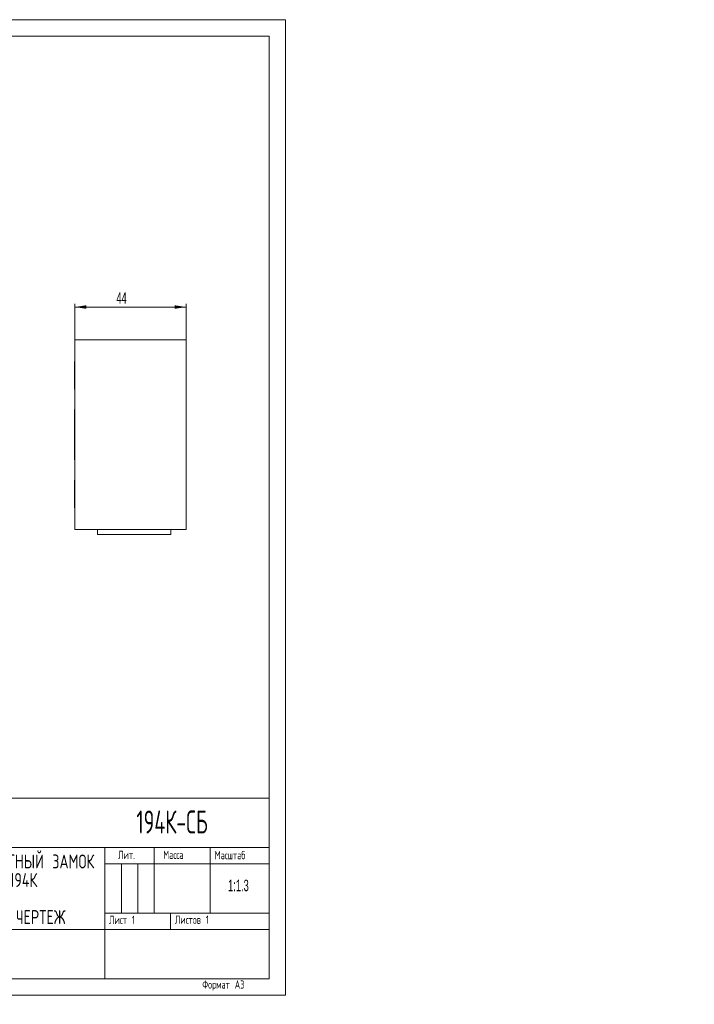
# Model space of a CAD drawing. Header units: millimetres. Extents: x -62 to 544, y -3 to 297.
# Tile 2 of 2: x 339 to 544, y -3 to 297. Entities that reach past the tile are written whole.
import ezdxf

# ---------------------------------------------------------------- set-up
doc = ezdxf.new("R2010")
doc.units = ezdxf.units.MM
doc.layers.add('ОСЕВЫЕ', color=7, linetype='Continuous')
doc.styles.add('SLDTEXTSTYLE0', font='TXT', dxfattribs={"width": 0.605, "bigfont": 'bigfont'})
doc.styles.add('SLDTEXTSTYLE1', font='TXT', dxfattribs={"width": 0.605})
doc.styles.add('SLDTEXTSTYLE3', font='TXT', dxfattribs={"width": 0.7, "bigfont": 'bigfont'})
doc.dimstyles.new('SLDDIMSTYLE0', dxfattribs={"dimtxt": 3.5, "dimasz": 3.5, "dimexe": 0, "dimexo": 0.0625, "dimgap": 0.875, "dimtad": 2, "dimlfac": 1.3, "dimrnd": 1e-09, "dimzin": 12, "dimdsep": 46, "dimtxsty": 'SLDTEXTSTYLE1', "dimsah": 1, "dimcen": 0.09, "dimadec": 0, "dimazin": 3, "dimtfac": 1, "dimtdec": 3, "dimtofl": 0, "dimtmove": 0, "dimatfit": 3, "dimfxl": 0, "dimfrac": 2, "dimtolj": 1, "dimtzin": 12, "dimarcsym": 0})

# ---------------------------------------------------------------- blocks, each defined once
blk = doc.blocks.new('SW_NOTE_0')
at = {"color": 0, "linetype": 'Continuous', "lineweight": 0, "attachment_point": 2, "style": 'SLDTEXTSTYLE3'}
for s, insert, char_height in [('\\M+1845E\\M+1844C\\M+18445\\M+1844B\\M+18453\\M+18451\\M+1844F\\M+1844D\\M+18440\\M+18443\\M+1844E\\M+18449\\M+18453\\M+1844E\\M+1845C\\M+1844A \\M+18448\\M+18440\\M+1844D\\M+1844F\\M+1844B', (29.57, 5.46), 4.23333), ('\\M+18452\\M+18445\\M+18451\\M+18449\\M+18449 194\\M+1844B', (28.91, -0.19), 4.2333), ('\\M+18452\\M+18441\\M+1844F\\M+18451\\M+1844F\\M+18458\\M+1844E\\M+1845C\\M+1844A \\M+18458\\M+18445\\M+18451\\M+18453\\M+18445\\M+18447', (28.83, -11.48), 4.23333)]:
    blk.add_mtext(s, dxfattribs=dict(at, insert=insert, char_height=char_height))
blk = doc.blocks.new('_D_10')
at = {"color": 7, "linetype": 'Continuous', "lineweight": 0}
for p, q in [((355.85, 199.52), (355.85, 210.51)), ((389.7, 199.52), (389.7, 210.51)), ((355.85, 209.51), (389.7, 209.51))]:
    blk.add_line(p, q, dxfattribs=at)
for points in [[(355.85, 209.51), (359.35, 208.97), (359.35, 210.05)], [(389.7, 209.51), (386.2, 210.05), (386.2, 208.97)]]:
    blk.add_solid(points, dxfattribs=at)
at = {"color": 7, "linetype": 'Continuous', "lineweight": 0, "insert": (368.5, 214.02, 0.08), "char_height": 3.5, "attachment_point": 1, "style": 'SLDTEXTSTYLE1'}
blk.add_mtext('44', dxfattribs=at)

msp = doc.modelspace()

# ---------------------------------------------------------------- linework, layer by layer
at = {"color": 7, "linetype": 'Continuous', "lineweight": 15}
for p, q in [((415, 292), (20, 292)), ((415, 5), (415, 292)), ((355.8512, 199.512), (389.6973, 199.512)), ((355.8512, 141.8197), (355.8512, 199.512)), ((389.6973, 141.8197), (389.6973, 199.512)), ((355.6973, 192.9736), (355.8512, 192.9736)), ((355.6973, 184.512), (355.6973, 192.9736)), ((355.6973, 184.512), (355.8512, 184.512)), ((355.6973, 178.3582), (355.6973, 162.9736)), ((355.6973, 178.3582), (355.8512, 178.3582)), ((355.6973, 162.9736), (355.8512, 162.9736)), ((355.6973, 156.8197), (355.6973, 148.3582)), ((355.6973, 156.8197), (355.8512, 156.8197)), ((355.6973, 148.3582), (355.8512, 148.3582)), ((355.8512, 141.8197), (389.6973, 141.8197)), ((362.7742, 140.2813), (362.7742, 141.8197)), ((385.0819, 140.2813), (385.0819, 141.8197)), ((362.7742, 140.2813), (385.0819, 140.2813)), ((230, 60), (415, 60)), ((295, 45), (415, 45)), ((365, 45), (365, 5)), ((380, 45), (380, 25)), ((397, 45), (397, 25)), ((365, 40), (415, 40)), ((365, 25), (415, 25)), ((385, 25), (385, 20)), ((295, 20), (415, 20)), ((20, 5), (415, 5))]:
    msp.add_line(p, q, dxfattribs=at)
at = {"color": 7, "linetype": 'Continuous', "lineweight": 0}
for p, q in [((370, 40), (370, 25)), ((375, 40), (375, 25))]:
    msp.add_line(p, q, dxfattribs=at)
at = {"layer": 'ОСЕВЫЕ', "lineweight": 0}
for p, q in [((0, 297), (420, 297)), ((420, 297), (420, 0)), ((0, 0), (420, 0))]:
    msp.add_line(p, q, dxfattribs=at)

# ---------------------------------------------------------------- block references
at = {"color": 7, "linetype": 'Continuous', "lineweight": 0}
msp.add_blockref('SW_NOTE_0', (303.8275, 37.3529), dxfattribs=at)

# ---------------------------------------------------------------- texts
for s, insert, char_height, attachment_point, style in [('194\\M+1844B-\\M+18452\\M+18441', (374.5882, 56.2202), 7, 1, 'SLDTEXTSTYLE0'), ('\\M+1844C\\M+18479\\M+18484.', (369.0114, 43.9608), 2.5, 1, 'SLDTEXTSTYLE0'), ('\\M+1844D\\M+18470\\M+18483\\M+18483\\M+18470', (382.7638, 43.9608), 2.5, 1, 'SLDTEXTSTYLE0'), ('\\M+1844D\\M+18470\\M+18483\\M+1848A\\M+18484\\M+18470\\M+18471', (398.4256, 43.8629), 2.5, 1, 'SLDTEXTSTYLE0'), ('\\M+18444\\M+18470\\M+18484\\M+18470', (285.9729, 39.0335), 2.5, 1, 'SLDTEXTSTYLE0'), ('1:1.3', (405.6541, 35.152), 3.5, 2, 'SLDTEXTSTYLE1'), ('\\M+1844C\\M+18479\\M+18483\\M+18484 1', (366.2372, 24.1587), 2.5, 1, 'SLDTEXTSTYLE0'), ('\\M+1844C\\M+18479\\M+18483\\M+18484\\M+18480\\M+18472 1', (386.2978, 24.2045), 2.5, 1, 'SLDTEXTSTYLE0'), ('\\M+1844B\\M+18485\\M+18472\\M+1848D\\M+18482\\M+18479\\M+1847E \\M+18440.\\M+18452.', (247.9897, 8.7457), 2.5, 1, 'SLDTEXTSTYLE0'), ('\\M+1844B\\M+18480\\M+18481\\M+18479\\M+18482\\M+18480\\M+18472\\M+18470\\M+1847C', (322.46, 4.4683), 2.5, 1, 'SLDTEXTSTYLE0'), ('\\M+18455\\M+18480\\M+18482\\M+1847D\\M+18470\\M+18484 \\M+184403', (394.6346, 4.4833), 2.5, 1, 'SLDTEXTSTYLE0')]:
    msp.add_mtext(s, dxfattribs=dict(at, insert=insert, char_height=char_height, attachment_point=attachment_point, style=style))

# ---------------------------------------------------------------- dimensions: what is measured, and where the dimension line sits
dim = msp.add_linear_dim(base=(389.6973, 209.512), p1=(355.8512, 199.512), p2=(389.6973, 199.512), dimstyle='SLDDIMSTYLE0', dxfattribs=at)
dim.commit()
dim.dimension.update_dxf_attribs({"geometry": '_D_10', "text_midpoint": (372.7742, 209.512), "dimtype": 160})

doc.saveas('drawing.dxf')
